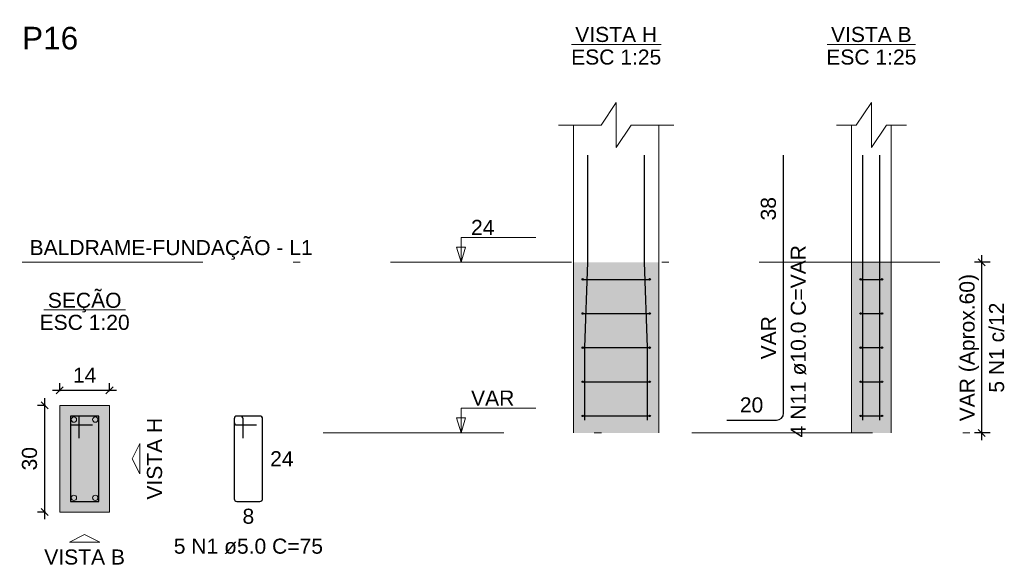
# Model space of a CAD drawing. Header units: millimetres. Extents: x 1434 to 2277, y -793 to -278.
# Tile 46 of 111: x 1609.82 to 1623.66, y -412 to -404.4. Entities that reach past the tile are written whole.
import ezdxf

# ---------------------------------------------------------------- set-up
doc = ezdxf.new("R2010")
doc.units = ezdxf.units.MM
doc.linetypes.add('DASHDOT', pattern=[25.4, 12.7, -6.35, 0, -6.35])
for name, color, linetype, lineweight in [('Descrição da armadura', 7, 'Continuous', 5), ('DT-Barras na forma', 1, 'Continuous', 30), ('DT-Barras no corte', 5, 'Continuous', 5), ('DT-Barras rebatidas', 1, 'Continuous', 30), ('DT-Cotas', 9, 'Continuous', 5), ('DT-Estribos na forma', 1, 'Continuous', 30), ('DT-Forma', 5, 'Continuous', 5), ('DT-Hachura seção pilares', 252, 'Continuous', 5), ('DT-Hachura vista pilares', 252, 'Continuous', 5), ('DT-Pontilhado', 9, 'DASHDOT', 5), ('DT-Textos', 7, 'Continuous', 5), ('DT-Título', 250, 'Continuous', 20), ('Textos armaduras', 7, 'Continuous', 5)]:
    doc.layers.add(name, color=color, linetype=linetype, lineweight=lineweight)
doc.styles.add('ARIAL', font='arial.ttf')
doc.styles.get("Standard").update_dxf_attribs({"font": 'arial.ttf'})
doc.dimstyles.new('UM_20.000000', dxfattribs={"dimtxt": 0.18, "dimasz": 0.1, "dimexe": 0.1, "dimexo": 0.2, "dimgap": 0, "dimtad": 1, "dimtih": 1, "dimtoh": 1, "dimdec": 1, "dimlfac": 20, "dimzin": 0, "dimdsep": 46, "dimtxsty": 'Standard', "dimcen": 0.09, "dimdle": 0.1, "dimadec": 1, "dimazin": 2, "dimtfac": 1, "dimtdec": 4, "dimtofl": 0, "dimtmove": 0, "dimatfit": 3, "dimfxl": 1, "dimtolj": 1, "dimarcsym": 0})
doc.dimstyles.new('UM_25.000000', dxfattribs={"dimtxt": 0.18, "dimasz": 0.1, "dimexe": 0.1, "dimexo": 0.2, "dimgap": 0, "dimtad": 1, "dimtih": 1, "dimtoh": 1, "dimdec": 1, "dimlfac": 25, "dimzin": 0, "dimdsep": 46, "dimtxsty": 'Standard', "dimcen": 0.09, "dimdle": 0.1, "dimadec": 1, "dimazin": 2, "dimtfac": 1, "dimtdec": 4, "dimtofl": 0, "dimtmove": 0, "dimatfit": 3, "dimfxl": 1, "dimtolj": 1, "dimarcsym": 0})

# ---------------------------------------------------------------- blocks, each defined once
blk = doc.blocks.new('_Oblique')
at = {"color": 0, "linetype": 'ByBlock', "lineweight": -2}
blk.add_line((-0.5, -0.5), (0.5, 0.5), dxfattribs=at)
blk = doc.blocks.new('*D337')
at = {"layer": 'DT-Cotas', "color": 0, "lineweight": -2, "transparency": 16777216}
for p, q in [((1610.17, -409.722), (1610.17, -411.422)), ((1610.182, -409.822), (1610.07, -409.822)), ((1610.182, -411.322), (1610.07, -411.322))]:
    blk.add_line(p, q, dxfattribs=at)
at = {"layer": 'DT-Cotas', "color": 0, "lineweight": -2, "transparency": 16777216, "xscale": 0.1, "yscale": 0.1, "zscale": 0.1}
for p, rotation in [((1610.17, -409.822), 90), ((1610.17, -411.322), 270)]:
    blk.add_blockref('_Oblique', p, dxfattribs=dict(at, rotation=rotation))
at = {"layer": 'DT-Cotas', "color": 7, "transparency": 16777216, "insert": (1609.958, -410.572), "char_height": 0.2118, "attachment_point": 5, "rotation": 90, "style": 'ARIAL'}
blk.add_mtext('\\A1;30', dxfattribs=at)
blk = doc.blocks.new('*D338')
at = {"layer": 'DT-Cotas', "color": 0, "lineweight": -2, "transparency": 16777216}
for p, q in [((1610.382, -409.622), (1610.382, -409.51)), ((1611.082, -409.622), (1611.082, -409.51)), ((1610.282, -409.61), (1611.182, -409.61))]:
    blk.add_line(p, q, dxfattribs=at)
at = {"layer": 'DT-Cotas', "color": 0, "lineweight": -2, "transparency": 16777216, "xscale": 0.1, "yscale": 0.1, "zscale": 0.1, "rotation": 180}
blk.add_blockref('_Oblique', (1610.382, -409.61), dxfattribs=at)
at = {"layer": 'DT-Cotas', "color": 0, "lineweight": -2, "transparency": 16777216, "xscale": 0.1, "yscale": 0.1, "zscale": 0.1}
blk.add_blockref('_Oblique', (1611.082, -409.61), dxfattribs=at)
at = {"layer": 'DT-Cotas', "color": 7, "transparency": 16777216, "insert": (1610.732, -409.398), "char_height": 0.2118, "attachment_point": 5, "rotation": 0.0057, "style": 'ARIAL'}
blk.add_mtext('\\A1;14', dxfattribs=at)
blk = doc.blocks.new('*D339')
at = {"layer": 'DT-Cotas', "color": 0, "lineweight": -2, "transparency": 16777216}
for p, q in [((1623.339, -410.31), (1623.339, -407.71)), ((1623.457, -407.81), (1623.239, -407.81)), ((1623.457, -410.21), (1623.239, -410.21))]:
    blk.add_line(p, q, dxfattribs=at)
at = {"layer": 'DT-Cotas', "color": 0, "lineweight": -2, "transparency": 16777216, "xscale": 0.1, "yscale": 0.1, "zscale": 0.1}
for p, rotation in [((1623.339, -407.81), 90), ((1623.339, -410.21), 270)]:
    blk.add_blockref('_Oblique', p, dxfattribs=dict(at, rotation=rotation))

msp = doc.modelspace()

# ---------------------------------------------------------------- hatches: boundary and pattern name
at = {"layer": 'DT-Hachura seção pilares', "linetype": 'Continuous'}
msp.add_hatch(color=256, dxfattribs=at).paths.add_polyline_path([(1610.382, -411.322), (1610.382, -411.322), (1611.082, -411.322), (1611.082, -409.822), (1610.382, -409.822), (1610.382, -411.322)])
at = {"layer": 'DT-Hachura vista pilares', "linetype": 'Continuous'}
for points in [[(1617.6024, -410.2099), (1617.6024, -407.8099), (1618.8024, -407.8099), (1618.8024, -410.2099), (1617.6024, -410.2099)], [(1621.5086, -410.2099), (1621.5086, -407.8099), (1622.0686, -407.8099), (1622.0686, -410.2099), (1621.5086, -410.2099)]]:
    msp.add_hatch(color=256, dxfattribs=at).paths.add_polyline_path(points)

# ---------------------------------------------------------------- linework, layer by layer
at = {"layer": 'DT-Barras na forma'}
for points in [[(1617.7624, -410.0299), (1617.7624, -409.0099), (1617.8024, -407.8099), (1617.8024, -406.3031)], [(1618.6424, -410.0299), (1618.6424, -409.0099), (1618.6024, -407.8099), (1618.6024, -406.3031)], [(1621.6686, -410.0299), (1621.6686, -409.0099), (1621.6686, -407.8099), (1621.6686, -406.3031)], [(1621.9086, -410.0299), (1621.9086, -409.0099), (1621.9086, -407.8099), (1621.9086, -406.3031)], [(1610.657, -410.2845), (1610.657, -409.972), (1610.532, -409.972), (1610.532, -411.172), (1610.932, -411.172), (1610.932, -409.972), (1610.532, -409.972), (1610.532, -410.097), (1610.8445, -410.097)]]:
    msp.add_lwpolyline(points, dxfattribs=at)
at = {"layer": 'DT-Barras no corte'}
for centre in [(1610.582, -410.022), (1610.882, -410.022), (1610.582, -411.122), (1610.882, -411.122)]:
    msp.add_circle(centre, 0.0375, dxfattribs=at)
at = {"layer": 'DT-Barras rebatidas'}
for p, q in [((1620.5555, -407.8099), (1620.5555, -406.3031)), ((1620.5555, -409.9299), (1620.5555, -407.8099)), ((1612.8334, -410.0095), (1612.8334, -411.1345)), ((1612.8334, -410.0095), (1612.8334, -410.0595)), ((1612.9209, -409.972), (1612.8709, -409.972)), ((1613.1959, -409.972), (1612.8709, -409.972)), ((1612.9584, -410.2845), (1612.9584, -410.0095)), ((1613.2334, -411.1345), (1613.2334, -410.0095)), ((1612.8709, -410.097), (1613.1459, -410.097)), ((1619.7555, -410.0299), (1620.4555, -410.0299)), ((1612.8709, -411.172), (1613.1959, -411.172))]:
    msp.add_line(p, q, dxfattribs=at)
for centre, radius, start, end in [((1612.8709, -410.0095), 0.0375, 90, 180), ((1612.8709, -410.0095), 0.0375, 90, 180), ((1612.9209, -410.0095), 0.0375, 0, 90), ((1613.1959, -410.0095), 0.0375, 0, 90), ((1620.4555, -409.9299), 0.1, 270, 0), ((1612.8709, -410.0595), 0.0375, 180, 270), ((1612.8709, -411.1345), 0.0375, 180, 270), ((1613.1959, -411.1345), 0.0375, 270, 0)]:
    msp.add_arc(centre, radius, start, end, dxfattribs=at)
at = {"layer": 'DT-Estribos na forma'}
for p, q in [((1617.7324, -408.0499), (1618.6724, -408.0499)), ((1621.6386, -408.0499), (1621.9386, -408.0499)), ((1617.7324, -408.5299), (1618.6724, -408.5299)), ((1621.6386, -408.5299), (1621.9386, -408.5299)), ((1617.7324, -409.0099), (1618.6724, -409.0099)), ((1621.6386, -409.0099), (1621.9386, -409.0099)), ((1617.7324, -409.4899), (1618.6724, -409.4899)), ((1621.6386, -409.4899), (1621.9386, -409.4899)), ((1617.7324, -409.9699), (1618.6724, -409.9699)), ((1621.6386, -409.9699), (1621.9386, -409.9699))]:
    msp.add_line(p, q, dxfattribs=at)
for centre in [(1617.7324, -408.0499), (1618.6724, -408.0499), (1621.6386, -408.0499), (1621.9386, -408.0499), (1617.7324, -408.5299), (1618.6724, -408.5299), (1621.6386, -408.5299), (1621.9386, -408.5299), (1617.7324, -409.0099), (1618.6724, -409.0099), (1621.6386, -409.0099), (1621.9386, -409.0099), (1617.7324, -409.4899), (1618.6724, -409.4899), (1621.6386, -409.4899), (1621.9386, -409.4899), (1617.7324, -409.9699), (1618.6724, -409.9699), (1621.6386, -409.9699), (1621.9386, -409.9699)]:
    msp.add_circle(centre, 0.01, dxfattribs=at)
at = {"layer": 'DT-Forma'}
for p, q in [((1617.6024, -407.8099), (1617.6024, -405.8795)), ((1618.8024, -407.8099), (1618.8024, -405.8795)), ((1621.5086, -407.8099), (1621.5086, -405.8795)), ((1622.0686, -407.8099), (1622.0686, -405.8795)), ((1617.6024, -410.2099), (1617.6024, -407.8099)), ((1618.8024, -410.2099), (1618.8024, -407.8099)), ((1621.5086, -410.2099), (1621.5086, -407.8099)), ((1622.0686, -410.2099), (1622.0686, -407.8099))]:
    msp.add_line(p, q, dxfattribs=at)
for points in [[(1617.3906, -405.8795), (1617.9906, -405.8795), (1618.2024, -405.5618), (1618.2024, -406.1972), (1618.4142, -405.8795), (1619.0142, -405.8795)], [(1621.2968, -405.8795), (1621.5768, -405.8795), (1621.7886, -405.5618), (1621.7886, -406.1972), (1622.0004, -405.8795), (1622.2804, -405.8795)]]:
    msp.add_lwpolyline(points, dxfattribs=at)
msp.add_lwpolyline([(1610.382, -411.322), (1611.082, -411.322), (1611.082, -409.822), (1610.382, -409.822), (1610.382, -411.322)], close=True, dxfattribs=at)
at = {"layer": 'DT-Pontilhado', "ltscale": 0.2}
for p, q in [((1609.8525, -407.8099), (1623.6571, -407.8099)), ((1614.0846, -410.2099), (1623.6571, -410.2099))]:
    msp.add_line(p, q, dxfattribs=at)
at = {"layer": 'DT-Textos'}
for p, q in [((1617.5725, -404.7464), (1618.8323, -404.7464)), ((1621.1669, -404.7464), (1622.4103, -404.7464)), ((1610.1598, -408.477), (1611.3042, -408.477))]:
    msp.add_line(p, q, dxfattribs=at)
for points in [[(1616.0229, -407.8099), (1616.0864, -407.5981), (1615.9594, -407.5981), (1616.0229, -407.8099), (1616.0229, -407.4599), (1617.0729, -407.4599)], [(1616.0229, -410.2099), (1616.0864, -409.9981), (1615.9594, -409.9981), (1616.0229, -410.2099), (1616.0229, -409.8599), (1617.0729, -409.8599)]]:
    msp.add_lwpolyline(points, dxfattribs=at)
for points in [[(1611.5056, -410.572), (1611.5056, -410.7838), (1611.3997, -410.572), (1611.5056, -410.3602), (1611.5056, -410.572)], [(1610.732, -411.7456), (1610.5202, -411.7456), (1610.732, -411.6397), (1610.9438, -411.7456), (1610.732, -411.7456)]]:
    msp.add_lwpolyline(points, close=True, dxfattribs=at)

# ---------------------------------------------------------------- texts
at = {"layer": 'Descrição da armadura', "linetype": 'Continuous', "insert": (1620.8732, -408.9199), "char_height": 0.2118, "width": 5.424664, "attachment_point": 8, "rotation": 90, "line_spacing_factor": 0.798, "style": 'ARIAL'}
msp.add_mtext('4 N11 ø10.0 C=VAR', dxfattribs=at)
at = {"layer": 'Descrição da armadura', "color": 7, "linetype": 'Continuous', "insert": (1623.6571, -409.0099), "char_height": 0.2118, "width": 2.539389, "attachment_point": 8, "rotation": 90, "line_spacing_factor": 0.798, "style": 'ARIAL'}
msp.add_mtext('5 N1 c/12', dxfattribs=at)
at = {"layer": 'Descrição da armadura', "linetype": 'Continuous', "insert": (1613.0334, -411.9133), "char_height": 0.2118, "width": 4.204795, "attachment_point": 8, "line_spacing_factor": 0.798, "style": 'ARIAL'}
msp.add_mtext('5 N1 ø5.0 C=75', dxfattribs=at)
at = {"layer": 'DT-Cotas', "color": 7, "linetype": 'Continuous', "insert": (1623.3035, -409.0102), "char_height": 0.2118, "width": 4.15439, "attachment_point": 8, "rotation": 90, "line_spacing_factor": 0.798, "style": 'ARIAL'}
msp.add_mtext('VAR (Aprox.60)', dxfattribs=at)
at = {"layer": 'DT-Textos', "linetype": 'Continuous', "char_height": 0.2118, "line_spacing_factor": 0.798, "style": 'ARIAL'}
for s, insert, width, attachment_point in [('VISTA H', (1618.2024, -404.7146), 1.969966, 8), ('VISTA B', (1621.7886, -404.7146), 1.942022, 8), ('ESC 1:25', (1618.2024, -405.0323), 2.167804, 8), ('ESC 1:25', (1621.7886, -405.0323), 2.167804, 8), ('BALDRAME-FUNDAÇÃO - L1', (1609.9585, -407.7742), 6.810307, 7), ('SEÇÃO', (1610.7325, -408.5152), 1.773118, 8), ('ESC 1:20', (1610.732, -408.763), 2.167804, 8), ('VISTA B', (1610.732, -412.0633), 1.942022, 8)]:
    msp.add_mtext(s, dxfattribs=dict(at, insert=insert, width=width, attachment_point=attachment_point))
at = {"layer": 'DT-Textos', "char_height": 0.2118, "attachment_point": 7, "line_spacing_factor": 0.798, "style": 'ARIAL'}
for s, insert, width in [('24', (1616.1629, -407.4249), 0.563342), ('VAR', (1616.1629, -409.8249), 1.041367)]:
    msp.add_mtext(s, dxfattribs=dict(at, insert=insert, width=width))
at = {"layer": 'DT-Textos', "linetype": 'Continuous', "insert": (1611.8233, -410.572), "char_height": 0.2118, "width": 1.969966, "attachment_point": 8, "rotation": 90, "line_spacing_factor": 0.798, "style": 'ARIAL'}
msp.add_mtext('VISTA H', dxfattribs=at)
at = {"layer": 'DT-Título', "linetype": 'Continuous', "insert": (1609.8525, -404.8205), "char_height": 0.3177, "width": 1.802299, "attachment_point": 7, "line_spacing_factor": 0.798, "style": 'ARIAL'}
msp.add_mtext('P16', dxfattribs=at)
at = {"layer": 'Textos armaduras', "linetype": 'Continuous', "char_height": 0.2118, "attachment_point": 7, "rotation": 90, "line_spacing_factor": 0.798, "style": 'ARIAL'}
for s, insert, width in [('38', (1620.4496, -407.2215), 0.659905), ('VAR', (1620.4496, -409.1748), 1.219869)]:
    msp.add_mtext(s, dxfattribs=dict(at, insert=insert, width=width))
at = {"layer": 'Textos armaduras', "linetype": 'Continuous', "char_height": 0.2118, "attachment_point": 7, "line_spacing_factor": 0.798, "style": 'ARIAL'}
for s, insert, width in [('20', (1619.9405, -409.924), 0.659905), ('24', (1613.3393, -410.6779), 0.659905), ('8', (1612.9509, -411.4897), 0.329953)]:
    msp.add_mtext(s, dxfattribs=dict(at, insert=insert, width=width))

# ---------------------------------------------------------------- dimensions: what is measured, and where the dimension line sits
at = {"layer": 'DT-Cotas'}
dim = msp.add_linear_dim(base=(1623.3394, -407.8099), p1=(1623.6571, -410.2099), p2=(1623.6571, -407.8099), angle=90, text=' ', dimstyle='UM_25.000000', override={"dimtxt": 0.2118, "dimasz": 0.1, "dimexe": 0.1, "dimexo": 0.2, "dimtad": 1, "dimtih": 0, "dimtoh": 0, "dimdec": 1, "dimlfac": 25, "dimzin": 8, "dimtxsty": 'ARIAL', "dimblk": 'Oblique', "dimblk1": 'Oblique', "dimblk2": 'Oblique', "dimsah": 1, "dimdle": 0.1, "dimse1": 0, "dimse2": 0, "dimclrt": 7, "dimadec": 1, "dimazin": 3, "dimtmove": 2, "dimldrblk": 'Oblique'}, dxfattribs=at)
dim.commit()
dim.dimension.update_dxf_attribs({"geometry": '*D339', "text_midpoint": (1623.1276, -409.0099), "dimtype": 160, "text_rotation": 90})
dim = msp.add_linear_dim(base=(1611.082, -409.6102), p1=(1610.382, -409.822), p2=(1611.082, -409.822), dimstyle='UM_20.000000', override={"dimtxt": 0.2118, "dimasz": 0.1, "dimexe": 0.1, "dimexo": 0.2, "dimtad": 1, "dimtih": 0, "dimtoh": 0, "dimdec": 1, "dimlfac": 20, "dimzin": 8, "dimtxsty": 'ARIAL', "dimblk": 'Oblique', "dimblk1": 'Oblique', "dimblk2": 'Oblique', "dimsah": 1, "dimdle": 0.1, "dimse1": 0, "dimse2": 0, "dimclrt": 7, "dimadec": 1, "dimazin": 3, "dimtmove": 2, "dimldrblk": 'Oblique'}, dxfattribs=at)
dim.commit()
dim.dimension.update_dxf_attribs({"geometry": '*D338', "text_midpoint": (1610.732, -409.3984), "dimtype": 160, "text_rotation": 0.00573})
dim = msp.add_linear_dim(base=(1610.1702, -411.322), p1=(1610.382, -409.822), p2=(1610.382, -411.322), angle=90, dimstyle='UM_20.000000', override={"dimtxt": 0.2118, "dimasz": 0.1, "dimexe": 0.1, "dimexo": 0.2, "dimtad": 1, "dimtih": 0, "dimtoh": 0, "dimdec": 1, "dimlfac": 20, "dimzin": 8, "dimtxsty": 'ARIAL', "dimblk": 'Oblique', "dimblk1": 'Oblique', "dimblk2": 'Oblique', "dimsah": 1, "dimdle": 0.1, "dimse1": 0, "dimse2": 0, "dimclrt": 7, "dimadec": 1, "dimazin": 3, "dimtmove": 2, "dimldrblk": 'Oblique'}, dxfattribs=at)
dim.commit()
dim.dimension.update_dxf_attribs({"geometry": '*D337', "text_midpoint": (1609.9584, -410.572), "dimtype": 160, "text_rotation": 90})

doc.saveas('drawing.dxf')
